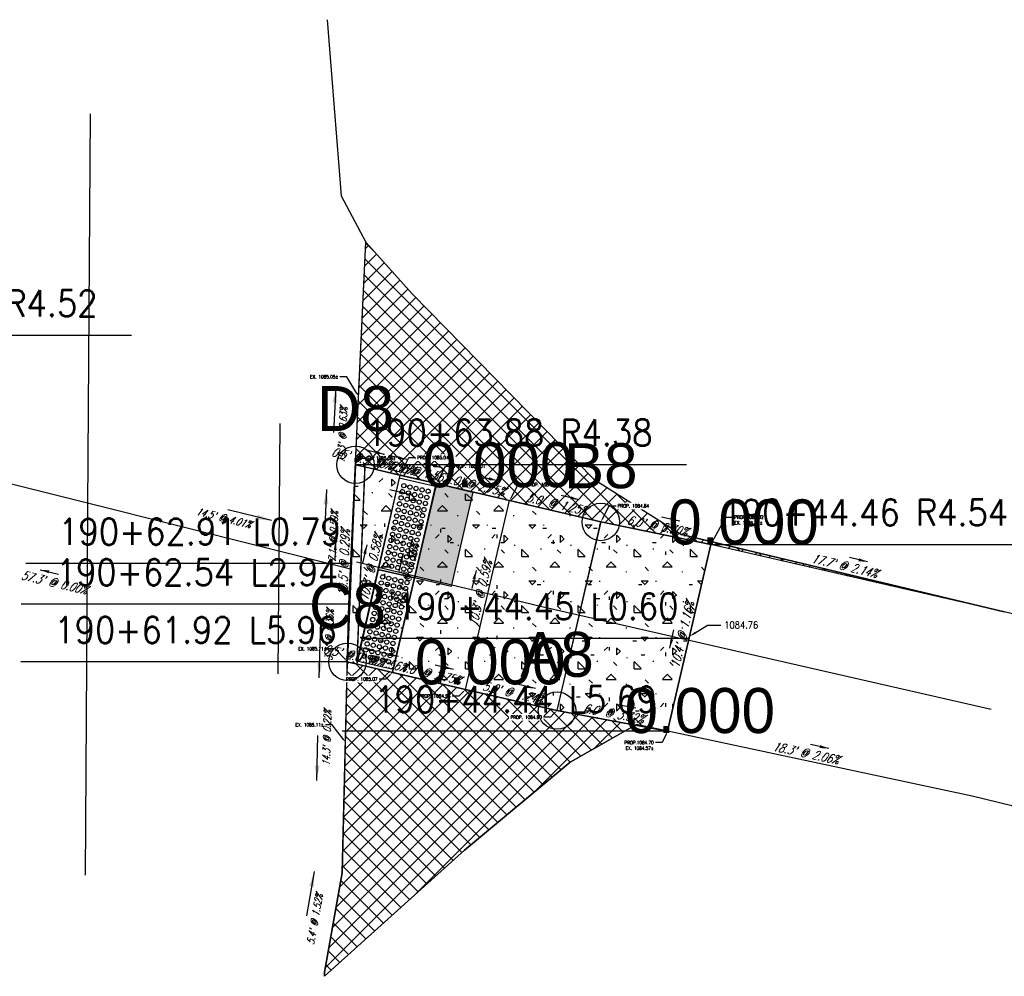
# Model space of a CAD drawing. Extents: x 167754 to 212748, y 396132 to 454338.
# Tile 78 of 150: x 206874 to 206927, y 401237 to 401288. Entities that reach past the tile are written whole.
import ezdxf
from ezdxf import colors
from ezdxf.entities.mleader import LeaderData, LeaderLine
from ezdxf.enums import TextEntityAlignment as Align
from ezdxf.math import Vec2, Vec3

# ---------------------------------------------------------------- set-up
doc = ezdxf.new("R2010")
doc.units = 0
doc.header["$MEASUREMENT"] = 0
doc.layers.get('0').update_dxf_attribs({"linetype": 'CONTINUOUS'})
for name, color, linetype, plot in [('0_3DP_MAT', 181, 'CONTINUOUS', False), ('0_EX. 3DP', 31, 'CONTINUOUS', False), ('0_QUANTITIES_PAVEMENT REMOVED', 130, 'CONTINUOUS', False), ('QUANTITIES_EDGE LINE REMOVVED', 5, 'CONTINUOUS', False), ('SC_SCRATCH-5', 5, 'CONTINUOUS', False)]:
    doc.layers.add(name, color=color, linetype=linetype, plot=plot)
for name, color, linetype in [('0_JLD_PR_3DP', 40, 'CONTINUOUS'), ('PM_P_STOP_LINE', 7, 'CONTINUOUS'), ('PNTDESC', 3, 'CONTINUOUS'), ('PNTELEV', 5, 'CONTINUOUS'), ('PNTNO', 7, 'CONTINUOUS'), ('PNTS', 1, 'CONTINUOUS'), ('PV_P_CURB', 3, 'CONTINUOUS'), ('PV_P_CURB_RAMP', 3, 'CONTINUOUS'), ('PV_P_CURB_RAMP_DOMES', 7, 'CONTINUOUS'), ('PV_P_CURB_RAMP_HATCH', 3, 'CONTINUOUS'), ('PV_P_GRADE_BREAKS', 3, 'CONTINUOUS'), ('PV_P_SAW_CUT_LINE', 110, 'CONTINUOUS'), ('SC_SCRATCH-6', 6, 'CONTINUOUS')]:
    doc.layers.add(name, color=color, linetype=linetype)
doc.styles.add('PTXT', font='TXT')
doc.styles.add('romans', font='romans.shx', dxfattribs={"width": 0.75, "oblique": 22.5})
doc.styles.get("Standard").update_dxf_attribs({"font": 'romans.shx', "width": 0.9})
doc.dimstyles.new('4P', dxfattribs={"dimscale": 4, "dimtxt": 0.14, "dimasz": 0.14, "dimexe": 0.05, "dimexo": 0.05, "dimgap": 0.05, "dimtad": 1, "dimzin": 0, "dimdsep": 46, "dimtxsty": 'romans', "dimcen": 0, "dimdle": 0.1, "dimclrd": 1, "dimclre": 1, "dimclrt": 7, "dimaunit": 1, "dimadec": 4, "dimazin": 0, "dimtfac": 1, "dimtmove": 0, "dimatfit": 2, "dimfxl": 1, "dimtvp": 1, "dimtolj": 1, "dimtzin": 0, "dimarcsym": 0})

# ---------------------------------------------------------------- blocks, each defined once
blk = doc.blocks.new('DOMES_5FT')
for p, q in [((-0.07, 2.499), (-2.069, 2.443)), ((-2.069, 2.443), (-1.929, -2.555)), ((0.07, -2.499), (-0.07, 2.499)), ((-1.929, -2.555), (0.07, -2.499))]:
    blk.add_line(p, q)
for centre in [(-1.725, 2.12), (-1.392, 2.13), (-1.059, 2.139), (-0.727, 2.148), (-0.394, 2.158), (-1.716, 1.788), (-1.383, 1.797), (-1.374, 1.462), (-1.05, 1.806), (-1.041, 1.471), (-0.717, 1.816), (-0.708, 1.481), (-0.384, 1.825), (-0.375, 1.49), (-1.706, 1.453), (-1.697, 1.12), (-1.364, 1.129), (-1.031, 1.138), (-0.698, 1.148), (-0.366, 1.157), (-1.688, 0.787), (-1.678, 0.454), (-1.355, 0.796), (-1.346, 0.463), (-1.022, 0.806), (-1.013, 0.473), (-0.689, 0.815), (-0.68, 0.482), (-0.356, 0.824), (-0.347, 0.491), (-1.669, 0.121), (-1.336, 0.131), (-1.003, 0.14), (-0.67, 0.149), (-0.338, 0.159), (-1.66, -0.212), (-1.65, -0.547), (-1.327, -0.202), (-1.317, -0.537), (-0.994, -0.193), (-0.985, -0.528), (-0.661, -0.184), (-0.652, -0.518), (-0.328, -0.174), (-0.319, -0.509), (-1.641, -0.881), (-1.308, -0.872), (-0.975, -0.863), (-0.642, -0.853), (-0.309, -0.844), (-1.632, -1.214), (-1.622, -1.547), (-1.299, -1.205), (-1.289, -1.538), (-0.966, -1.196), (-0.956, -1.528), (-0.633, -1.186), (-0.624, -1.519), (-0.3, -1.177), (-0.291, -1.51), (-1.613, -1.88), (-1.604, -2.213), (-1.28, -1.871), (-1.271, -2.204), (-0.947, -1.861), (-0.938, -2.194), (-0.614, -1.852), (-0.605, -2.185), (-0.281, -1.843), (-0.272, -2.175)]:
    blk.add_circle(centre, 0.115)
blk = doc.blocks.new('SPT4')
at = {"color": 0, "linetype": 'Continuous'}
blk.add_circle((0, 0), 0.5, dxfattribs=at)
blk = doc.blocks.new('SRVPNO1')
at = {"layer": 'PNTDESC', "style": 'PTXT'}
blk.add_attdef('DESC2', text='', height=1, dxfattribs=at).set_placement((0, -1.75), align=Align.CENTER)
at = {"layer": 'PNTELEV', "style": 'PTXT'}
blk.add_attdef('ELEV2', (1.5, -0.5), '', height=1, dxfattribs=at)
at = {"layer": 'PNTNO', "style": 'PTXT'}
blk.add_attdef('PT#', text='', height=1, dxfattribs=at).set_placement((0, 0.75), align=Align.CENTER)

msp = doc.modelspace()

# ---------------------------------------------------------------- linework, layer by layer
at = {"layer": '0_3DP_MAT'}
for points in [[(206890.612, 401287.647, 1084.946), (206891.366, 401278.254, 1085.06), (206892.677, 401275.767, 1085.001)], [(206877.972, 401282.624, 1085.577), (206877.826, 401261.63, 1085.692), (206877.699, 401241.993, 1085.61)], [(206862.528, 401265.689, 1085.186), (206877.828, 401261.853, 1085.691), (206891.869, 401258.332, 1085.11)]]:
    msp.add_polyline3d(points, dxfattribs=at)
at = {"layer": '0_3DP_MAT', "color": 211}
msp.add_polyline3d([(206894.495, 401263.342, 1085.042), (206892.192, 401253.262, 1085.102)], dxfattribs=at)
at = {"layer": '0_EX. 3DP'}
for points in [[(206953.037, 401249.756, 1083.91), (206926.731, 401256.041, 1084.348), (206909.531, 401260.18, 1084.727)], [(206892.174, 401258.717, 1085.085), (206902.074, 401256.32, 1084.809), (206926.044, 401250.842, 1084.326)], [(206949.68, 401240.188, 1083.792), (206925.034, 401246.205, 1084.225), (206907.116, 401250.032, 1084.603)]]:
    msp.add_polyline3d(points, dxfattribs=at)
at = {"layer": 'QUANTITIES_EDGE LINE REMOVVED', "elevation": 1084.287}
msp.add_lwpolyline([(206888.093, 401266.091), (206887.977, 401252.743)], dxfattribs=at)

# ---------------------------------------------------------------- block references
at = {"layer": 'PV_P_CURB_RAMP_DOMES', "rotation": 345.34667215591}
msp.add_blockref('DOMES_5FT', (206894.712, 401255.419), dxfattribs=at)

# ---------------------------------------------------------------- texts
at = {"layer": '0_3DP_MAT', "style": 'romans', "oblique": 22.5, "width": 0.75}
for s, height, rotation, p in [("19.3' @ 0.63%", 0.4, 87.3467, (206891.631, 401265.462)), ("14.5' @ 4.01%", 0.4, 345.9228, (206885.043, 401260.868)), ("7.1' @ 0.59%", 0.4, 87.3467, (206891.147, 401260.04)), ("17.7' @ 2.14%", 0.48, 346.4696, (206918.168, 401258.266)), ("57.3' @ 0.00%", 0.48, 346.8717, (206876.003, 401257.376)), ("10.4' @ 1.16%", 0.48, 76.8933, (206909.801, 401254.772)), ("18.3' @ 2.06%", 0.48, 347.9437, (206916.108, 401248.275)), ("5.4' @ 1.52%", 0.4, 79.8787, (206890.155, 401239.599)), ("5.4' @ 1.52%", 0.4, 79.8787, (206890.155, 401239.599))]:
    msp.add_text(s, height=height, rotation=rotation, dxfattribs=at).set_placement(p, align=Align.CENTER)
at = {"layer": '0_3DP_MAT', "color": 211, "style": 'romans', "oblique": 22.5, "width": 0.75}
for s, rotation, p in [("6.0' @ 0.30%", 348.4453, (206908.187, 401260.398)), ("10.5' @ 0.29%", 87.6395, (206891.75, 401258.643)), ("10.3' @ 0.58%", 77.1331, (206893.188, 401258.338)), ("10.3' @ 0.59%", 76.9128, (206895.124, 401257.888)), ("10.3' @ 0.59%", 76.9128, (206899.019, 401256.978)), ("4.0' @ 2.75%", 346.8717, (206896.093, 401252.516)), ("5.0' @ 1.24%", 346.8717, (206900.475, 401251.494)), ("6.0' @ 3.32%", 349.5079, (206905.855, 401250.381))]:
    msp.add_text(s, height=0.48, rotation=rotation, dxfattribs=at).set_placement(p, align=Align.CENTER)
at = {"layer": 'SC_SCRATCH-6', "width": 0.9}
for s, p in [('190+94.27 R4.52', (206863.08, 401272.507)), ('190+63.88 R4.38', (206892.695, 401265.6))]:
    msp.add_text(s, height=1.4, dxfattribs=at).set_placement(p, align=Align.MIDDLE_LEFT)
for s, p in [('190+62.91 L0.79', (206891.342, 401260.327)), ('190+62.54 L2.94', (206891.214, 401258.149)), ('190+44.45 L0.60', (206909.363, 401256.328))]:
    msp.add_text(s, height=1.4, dxfattribs=at).set_placement(p, align=Align.MIDDLE_RIGHT)

# ---------------------------------------------------------------- leaders
at = {"layer": '0_3DP_MAT'}
for points, override in [([(206890.588, 401262.58), (206890.477, 401260.183)], {"dimscale": 20, "dimtxt": 0.12, "dimasz": 0.04, "dimdec": 2}), ([(206887.65, 401260.912), (206885.322, 401261.496)], {"dimscale": 20, "dimtxt": 0.12, "dimasz": 0.04, "dimdec": 2}), ([(206919.45, 401258.71), (206918.478, 401258.944)], {"dimscale": 20, "dimtxt": 0.12, "dimasz": 0.024, "dimdec": 2}), ([(206875.309, 401258.289), (206876.283, 401258.062)], {"dimscale": 20, "dimtxt": 0.12, "dimasz": 0.024, "dimdec": 2}), ([(206908.894, 401254.102), (206909.121, 401255.076)], {"dimscale": 20, "dimtxt": 0.12, "dimasz": 0.024, "dimdec": 2}), ([(206917.378, 401248.752), (206916.4, 401248.961)], {"dimscale": 20, "dimtxt": 0.12, "dimasz": 0.024, "dimdec": 2}), ([(206889.928, 401242.177), (206889.506, 401239.814)], {"dimscale": 1, "dimtxt": 0.12, "dimasz": 0.8, "dimdec": 2})]:
    msp.add_leader(points, dimstyle='4P', override=override, dxfattribs=at)
at = {"layer": '0_3DP_MAT', "color": 211}
for points in [[(206894.932, 401262.327), (206893.958, 401262.553)], [(206909.433, 401260.889), (206908.453, 401261.09)], [(206891.066, 401259.814), (206891.025, 401258.815)], [(206892.729, 401259.614), (206892.506, 401258.639)], [(206894.67, 401259.166), (206894.444, 401258.192)], [(206898.565, 401258.256), (206898.339, 401257.282)], [(206893.242, 401253.933), (206892.269, 401254.159)], [(206894.424, 401253.657), (206893.45, 401253.884)], [(206897.362, 401252.971), (206896.388, 401253.198)], [(206901.73, 401251.953), (206900.756, 401252.18)], [(206907.092, 401250.896), (206906.109, 401251.078)]]:
    msp.add_leader(points, dimstyle='4P', override={"dimscale": 20, "dimtxt": 0.12, "dimasz": 0.024, "dimdec": 2}, dxfattribs=at)
at = {"layer": '0_3DP_MAT'}
ml = msp.add_multileader_mtext('Standard', dxfattribs=at)
ml.set_content('EX. 1085.05±', color=256)
ml.set_leader_properties()
ml.build(insert=Vec2(0, 0))
ml.multileader.update_dxf_attribs({"dogleg_length": 0.36, "arrow_head_size": 0.18})
ctx = ml.context
ctx.base_point, ctx.char_height, ctx.arrow_head_size, ctx.landing_gap_size, ctx.plane_origin = Vec3(206889.438, 401268.591, 1084.603), 0.18, 0.18, 0.09, Vec3(206892.738, 401263.922, 1084.603)
ctx.text_align_type = 2
notes = []
notes.append((ctx, [(1, (1, 1, 0), (206891.66, 401268.591, 1084.603), (-1, 0), 0.36, [(0, [(206892.296, 401267.548, 1084.603)], 0, [])])]))
ctx.mtext.insert, ctx.mtext.alignment, ctx.mtext.flow_direction = Vec3(206891.21, 401268.681, 1084.603), 3, 5
ctx.mtext.has_bg_fill, ctx.mtext.bg_color, ctx.mtext.bg_scale_factor, ctx.mtext.bg_transparency, ctx.mtext.use_window_bg_color = 1, -1027028792, 1.5, 0, 1
ml = msp.add_multileader_mtext('Standard', dxfattribs=at)
ml.set_content('EX. 1085.11±', color=256)
ml.set_leader_properties()
ml.build(insert=Vec2(0, 0))
ml.multileader.update_dxf_attribs({"dogleg_length": 0.36, "arrow_head_size": 0.18})
ctx = ml.context
ctx.base_point, ctx.char_height, ctx.arrow_head_size, ctx.landing_gap_size, ctx.plane_origin = Vec3(206888.816, 401254.073, 1084.603), 0.18, 0.18, 0.09, Vec3(206875.394, 401262.653, 1084.603)
ctx.text_align_type = 2
notes.append((ctx, [(1, (1, 1, 0), (206891.038, 401254.073, 1084.603), (-1, 0), 0.36, [(0, [(206891.693, 401253.378, 1084.603)], 0, [])])]))
ctx.mtext.insert, ctx.mtext.alignment, ctx.mtext.flow_direction = Vec3(206890.588, 401254.163, 1084.603), 3, 5
ctx.mtext.has_bg_fill, ctx.mtext.bg_color, ctx.mtext.bg_scale_factor, ctx.mtext.bg_transparency, ctx.mtext.use_window_bg_color = 1, -1027028792, 1.5, 0, 1
ml = msp.add_multileader_mtext('Standard', dxfattribs=at)
ml.set_content('EX. 1085.11±', color=256)
ml.set_leader_properties()
ml.build(insert=Vec2(0, 0))
ml.multileader.update_dxf_attribs({"dogleg_length": 0.36, "arrow_head_size": 0.18})
ctx = ml.context
ctx.base_point, ctx.char_height, ctx.arrow_head_size, ctx.landing_gap_size, ctx.plane_origin = Vec3(206888.661, 401250.016, 1084.603), 0.18, 0.18, 0.09, Vec3(206875.24, 401258.596, 1084.603)
ctx.text_align_type = 2
notes.append((ctx, [(1, (1, 1, 0), (206890.883, 401250.016, 1084.603), (-1, 0), 0.36, [(0, [(206891.594, 401249.087, 1084.603)], 0, [])])]))
ctx.mtext.insert, ctx.mtext.alignment, ctx.mtext.flow_direction = Vec3(206890.433, 401250.106, 1084.603), 3, 5
ctx.mtext.has_bg_fill, ctx.mtext.bg_color, ctx.mtext.bg_scale_factor, ctx.mtext.bg_transparency, ctx.mtext.use_window_bg_color = 1, -1027028792, 1.5, 0, 1
at = {"layer": 'SC_SCRATCH-5'}
ml = msp.add_multileader_mtext('Standard', dxfattribs=at)
ml.set_content('1084.76', color=256)
ml.set_leader_properties()
ml.build(insert=Vec2(0, 0))
ml.multileader.update_dxf_attribs({"dogleg_length": 0.36, "arrow_head_size": 0.36, "scale": 2})
ctx = ml.context
ctx.base_point, ctx.scale, ctx.char_height, ctx.arrow_head_size, ctx.landing_gap_size, ctx.plane_origin = Vec3(206911.629, 401255.34, -1084.704), 2, 0.36, 0.36, 0.18, Vec3(206912.723, 401259.133, -1084.704)
notes.append((ctx, [(0, (1, 1, 0), (206910.909, 401255.34, -1084.704), (1, 0), 0.72, [(0, [(206909.957, 401254.735, -1084.704)], 0, [])])]))
ctx.mtext.insert, ctx.mtext.flow_direction = Vec3(206911.809, 401255.52, -1084.704), 5
at = {"layer": 'SC_SCRATCH-6', "has_arrowhead": 0}
for points in [[(206862.512, 401270.801), (206862.52, 401270.807), (206880.18, 401270.807)], [(206891.911, 401258.632), (206891.902, 401258.627), (206874.542, 401258.627)], [(206891.782, 401256.454), (206891.774, 401256.449), (206874.294, 401256.449)], [(206909.931, 401254.633), (206909.923, 401254.628), (206892.503, 401254.628)]]:
    msp.add_leader(points, dimstyle='4P', override={"dimscale": 20, "dimasz": 0.1}, dxfattribs=at)
for ctx, leaders in notes:
    for number, flags, end, landing, length, lines in leaders:
        leader = LeaderData()
        leader.index, (leader.has_last_leader_line, leader.has_dogleg_vector, leader.attachment_direction) = number, flags
        leader.last_leader_point, leader.dogleg_vector, leader.dogleg_length = Vec3(end), Vec3(landing), length
        for number, points, colour, breaks in lines:
            line = LeaderLine()
            line.index, line.vertices, line.color, line.breaks = number, Vec3.list(points), colors.encode_raw_color(colour), breaks
            leader.lines.append(line)
        ctx.leaders.append(leader)

# ---------------------------------------------------------------- next in the draw order: linework, layer by layer
at = {"layer": 'PNTS'}
msp.add_point((206891.703, 401253.376), dxfattribs=at)

# ---------------------------------------------------------------- next in the draw order: texts
at = {"layer": '0_3DP_MAT', "style": 'romans', "oblique": 22.5, "width": 0.75}
for s, rotation, p in [("3.4' @ 0.36%", 88.3482, (206890.934, 401254.795)), ("14.3' @ 0.22%", 88.5383, (206890.799, 401249.303))]:
    msp.add_text(s, height=0.4, rotation=rotation, dxfattribs=at).set_placement(p, align=Align.CENTER)
at = {"layer": '0_3DP_MAT', "color": 211, "style": 'romans', "oblique": 22.5, "width": 0.75}
msp.add_text("0.5' @ 1.56%", height=0.48, rotation=346.8992, dxfattribs=at).set_placement((206891.979, 401253.476), align=Align.CENTER)
at = {"layer": 'SC_SCRATCH-6', "width": 0.9}
msp.add_text('190+61.92 L5.96', height=1.4, dxfattribs=at).set_placement((206891.135, 401255.07), align=Align.MIDDLE_RIGHT)

# ---------------------------------------------------------------- next in the draw order: leaders
at = {"layer": '0_3DP_MAT'}
for points, override in [([(206891.072, 401268.009), (206890.961, 401265.612)], {"dimscale": 1, "dimtxt": 0.12, "dimasz": 0.8, "dimdec": 2}), ([(206890.192, 401252.513), (206890.261, 401254.912)], {"dimscale": 20, "dimtxt": 0.12, "dimasz": 0.04, "dimdec": 2}), ([(206890.065, 401247.039), (206890.126, 401249.439)], {"dimscale": 1, "dimtxt": 0.12, "dimasz": 0.8, "dimdec": 2})]:
    msp.add_leader(points, dimstyle='4P', override=override, dxfattribs=at)
ml = msp.add_multileader_mtext('Standard', dxfattribs=at)
ml.set_content('EX. 1085.08±', color=256)
ml.set_leader_properties()
ml.build(insert=Vec2(0, 0))
ml.multileader.update_dxf_attribs({"dogleg_length": 0.36, "arrow_head_size": 0.18})
ctx = ml.context
ctx.base_point, ctx.char_height, ctx.arrow_head_size, ctx.landing_gap_size, ctx.plane_origin = Vec3(206892.677, 401264.245, 1084.288), 0.18, 0.18, 0.09, Vec3(206875.801, 401273.337, 1084.288)
notes = []
notes.append((ctx, [(0, (1, 1, 0), (206892.317, 401264.245, 1084.288), (1, 0), 0.36, [(0, [(206892.127, 401263.894, 1084.288)], 0, [])])]))
ctx.mtext.insert, ctx.mtext.flow_direction = Vec3(206892.767, 401264.335, 1084.288), 5
ctx.mtext.has_bg_fill, ctx.mtext.bg_color, ctx.mtext.bg_scale_factor, ctx.mtext.bg_transparency, ctx.mtext.use_window_bg_color = 1, -1027028792, 1.5, 0, 1
ml = msp.add_multileader_mtext('Standard', dxfattribs=at)
ml.set_content('PROP.1084.82\\PEX. 1084.69±', color=256)
ml.set_leader_properties()
ml.build(insert=Vec2(0, 0))
ml.multileader.update_dxf_attribs({"dogleg_length": 0.36, "arrow_head_size": 0.18})
ctx = ml.context
ctx.base_point, ctx.char_height, ctx.arrow_head_size, ctx.landing_gap_size, ctx.plane_origin = Vec3(206912.251, 401261.098, 1084.708), 0.18, 0.18, 0.09, Vec3(206908.674, 401257.04, 1084.708)
notes.append((ctx, [(0, (1, 1, 0), (206911.891, 401261.098, 1084.708), (1, 0), 0.36, [(0, [(206911.095, 401259.64, 1084.708)], 0, [])])]))
ctx.mtext.insert, ctx.mtext.flow_direction = Vec3(206912.341, 401261.188, 1084.708), 5
ctx.mtext.has_bg_fill, ctx.mtext.bg_color, ctx.mtext.bg_scale_factor, ctx.mtext.bg_transparency, ctx.mtext.use_window_bg_color = 1, -1027028792, 1.5, 0, 1
at = {"layer": 'SC_SCRATCH-6', "has_arrowhead": 0}
msp.add_leader([(206891.703, 401253.376), (206891.695, 401253.37), (206874.275, 401253.37)], dimstyle='4P', override={"dimscale": 20, "dimasz": 0.1}, dxfattribs=at)
for ctx, leaders in notes:
    for number, flags, end, landing, length, lines in leaders:
        leader = LeaderData()
        leader.index, (leader.has_last_leader_line, leader.has_dogleg_vector, leader.attachment_direction) = number, flags
        leader.last_leader_point, leader.dogleg_vector, leader.dogleg_length = Vec3(end), Vec3(landing), length
        for number, points, colour, breaks in lines:
            line = LeaderLine()
            line.index, line.vertices, line.color, line.breaks = number, Vec3.list(points), colors.encode_raw_color(colour), breaks
            leader.lines.append(line)
        ctx.leaders.append(leader)

# ---------------------------------------------------------------- next in the draw order: hatches: boundary and pattern name
at = {"layer": 'PV_P_CURB_RAMP_HATCH', "transparency": 33554495}
h = msp.add_hatch(dxfattribs=at)
h.set_pattern_fill('CONCRE', color=256, scale=3, pattern_type=2)
h.set_pattern_definition([(0, (0, 0), (3, 3), [0.375, -2.625]), (90, (0, 0), (-3, 3), [0.375, -2.625]), (135, (0.375, 0), (-2.999999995, 2e-16), [0.5303301, -3.7123107]), (0, (0.375, 1.6875), (3, 3), [0.375, -2.625]), (45, (0.5625, 1.5), (0, 2.999999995), [0.2651649, -3.9774756]), (135, (0.5625, 1.5), (-2.999999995, 2e-16), [0.2651649, -3.9774756]), (0, (1.5, 2.4375), (3, 3), [0.5303301, -2.4696699]), (45, (1.5, 2.4375), (0, 2.999999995), [0.375, -3.8676408]), (135, (2.0303, 2.4375), (-2.999999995, 2e-16), [0.375, -3.8676408]), (90, (2.0625, 0.75), (-3, 3), [0.375, -2.625]), (45, (2.0625, 0.75), (0, 2.999999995), [0.2651649, -3.9774756]), (135, (2.25, 0.9375), (-2.999999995, 2e-16), [0.2651649, -3.9774756]), (0, (0.375, 0.75), (3, 3), [0.1875, -2.5125]), (0, (2.625, 1.5), (3, 3), [0.1875, -2.5125]), (90, (1.6875, 1.875), (-3, 3), [0.1875, -2.5125]), (135, (2.0625, 0.1875), (-2.999999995, 2e-16), [0.2651649, -3.9774756]), (135, (0.75, 2.25), (-2.999999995, 2e-16), [0.2651649, -3.9774756]), (45, (1.4062, 0.9844), (0, 2.999999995), [0.2651649, -3.9774756]), (90, (1.0312, 0.375), (-3, 3), [0.046875, -2.953125]), (90, (1.172, 1.6406), (-3, 3), [0.046875, -2.953125]), (90, (2.578, 2.1562), (-3, 3), [0.046875, -2.953125]), (90, (2.625, 0.5625), (-3, 3), [0.046875, -2.953125])])
h.paths.add_polyline_path([(206892.111, 401263.552), (206891.703, 401253.376), (206902.873, 401250.77), (206908.779, 401249.677), (206911.095, 401259.64), (206905.215, 401260.842)])

# ---------------------------------------------------------------- next in the draw order: linework, layer by layer
at = {"layer": '0_3DP_MAT', "color": 211, "elevation": 1084.603}
msp.add_lwpolyline([(206891.693, 401253.378), (206892.127, 401263.894)], dxfattribs=at)
at = {"layer": '0_3DP_MAT'}
for points in [[(206891.782, 401256.454, 1085.122), (206892.677, 401275.767, 1085.001)], [(206891.685, 401253.089, 1085.11), (206891.782, 401256.454, 1085.122), (206892.111, 401263.552, 1085.08)]]:
    msp.add_polyline3d(points, dxfattribs=at)
at = {"layer": '0_3DP_MAT', "color": 211}
for points in [[(206891.693, 401253.378, 1085.11), (206892.127, 401263.894, 1085.08)], [(206905.215, 401260.842, 1084.838), (206911.095, 401259.64, 1084.82)]]:
    msp.add_polyline3d(points, dxfattribs=at)
at = {"layer": '0_EX. 3DP'}
msp.add_polyline3d([(206891.416, 401242.111, 1085.09), (206891.782, 401256.454, 1085.122), (206892.677, 401275.767, 1085.001)], dxfattribs=at)
at = {"layer": 'PNTS'}
msp.add_point((206892.127, 401263.894), dxfattribs=at)
at = {"layer": 'PV_P_CURB'}
msp.add_lwpolyline([(206892.623, 401263.779), (206892.192, 401253.262)], dxfattribs=at)
at = {"layer": 'SC_SCRATCH-6'}
for points in [[(206892.131, 401263.994), (206891.701, 401253.481)], [(206892.131, 401263.994), (206891.701, 401253.481)], [(206892.631, 401263.974), (206892.201, 401253.461)]]:
    msp.add_lwpolyline(points, dxfattribs=at)

# ---------------------------------------------------------------- next in the draw order: block references
at = {"layer": 'PNTS', "xscale": 2, "yscale": 2, "zscale": 2}
msp.add_blockref('SPT4', (206892.127, 401263.894), dxfattribs=at)

# ---------------------------------------------------------------- next in the draw order: texts
at = {"layer": '0_3DP_MAT', "color": 211, "style": 'romans', "oblique": 22.5, "width": 0.75}
for s, p in [("0.5' @ 1.56%", (206892.411, 401263.992)), ("1.9' @ 1.56%", (206893.595, 401263.716))]:
    msp.add_text(s, height=0.48, rotation=346.8717, dxfattribs=at).set_placement(p, align=Align.CENTER)
at = {"layer": 'SC_SCRATCH-6', "width": 0.9}
msp.add_text('190+44.46 R4.54', height=1.4, dxfattribs=at).set_placement((206911.664, 401261.345), align=Align.MIDDLE_LEFT)

# ---------------------------------------------------------------- next in the draw order: leaders
at = {"layer": '0_3DP_MAT', "color": 211}
for points in [[(206893.675, 401264.449), (206892.701, 401264.676)], [(206894.874, 401264.169), (206893.9, 401264.396)]]:
    msp.add_leader(points, dimstyle='4P', override={"dimscale": 20, "dimtxt": 0.12, "dimasz": 0.024, "dimdec": 2}, dxfattribs=at)
at = {"layer": 'SC_SCRATCH-6', "has_arrowhead": 0}
msp.add_leader([(206911.095, 401259.64), (206911.104, 401259.645), (206928.824, 401259.645)], dimstyle='4P', override={"dimscale": 20, "dimasz": 0.1}, dxfattribs=at)

# ---------------------------------------------------------------- next in the draw order: leaders
at = {"layer": '0_3DP_MAT'}
ml = msp.add_multileader_mtext('Standard', dxfattribs=at)
ml.set_content('PROP. 1085.01', color=256)
ml.set_leader_properties()
ml.build(insert=Vec2(0, 0))
ml.multileader.update_dxf_attribs({"dogleg_length": 0.36, "arrow_head_size": 0.18})
ctx = ml.context
ctx.base_point, ctx.char_height, ctx.arrow_head_size, ctx.landing_gap_size, ctx.plane_origin = Vec3(206897.29, 401263.823, 1084.191), 0.18, 0.18, 0.09, Vec3(206879.732, 401272.498, 1084.191)
notes = []
notes.append((ctx, [(0, (1, 1, 0), (206896.93, 401263.823, 1084.191), (1, 0), 0.36, [(0, [(206896.451, 401262.889, 1084.191)], 0, [])])]))
ctx.mtext.insert, ctx.mtext.flow_direction = Vec3(206897.38, 401263.913, 1084.191), 5
ctx.mtext.has_bg_fill, ctx.mtext.bg_color, ctx.mtext.bg_scale_factor, ctx.mtext.bg_transparency, ctx.mtext.use_window_bg_color = 1, -1027028792, 1.5, 0, 1
ml = msp.add_multileader_mtext('Standard', dxfattribs=at)
ml.set_content('PROP. 1084.90', color=256)
ml.set_leader_properties()
ml.build(insert=Vec2(0, 0))
ml.multileader.update_dxf_attribs({"dogleg_length": 0.36, "arrow_head_size": 0.18})
ctx = ml.context
ctx.base_point, ctx.char_height, ctx.arrow_head_size, ctx.landing_gap_size, ctx.plane_origin = Vec3(206901.162, 401262.833, 1084.901), 0.18, 0.18, 0.09, Vec3(206882.912, 401271.86, 1084.901)
notes.append((ctx, [(0, (1, 1, 0), (206900.802, 401262.833, 1084.901), (1, 0), 0.36, [(0, [(206900.345, 401261.978, 1084.901)], 0, [])])]))
ctx.mtext.insert, ctx.mtext.flow_direction = Vec3(206901.252, 401262.923, 1084.901), 5
ctx.mtext.has_bg_fill, ctx.mtext.bg_color, ctx.mtext.bg_scale_factor, ctx.mtext.bg_transparency, ctx.mtext.use_window_bg_color = 1, -1027028792, 1.5, 0, 1
ml = msp.add_multileader_mtext('Standard', dxfattribs=at)
ml.set_content('PROP. 1084.96', color=256)
ml.set_leader_properties()
ml.build(insert=Vec2(0, 0))
ml.multileader.update_dxf_attribs({"dogleg_length": 0.36, "arrow_head_size": 0.18})
ctx = ml.context
ctx.base_point, ctx.char_height, ctx.arrow_head_size, ctx.landing_gap_size, ctx.plane_origin = Vec3(206895.263, 401251.548), 0.18, 0.18, 0.09, Vec3(206880.751, 401261.542)
ctx.text_align_type = 2
notes.append((ctx, [(1, (1, 1, 0), (206897.647, 401251.548), (-1, 0), 0.36, [(0, [(206898.004, 401251.906)], 0, [])])]))
ctx.mtext.insert, ctx.mtext.alignment, ctx.mtext.flow_direction = Vec3(206897.197, 401251.638), 3, 5
ctx.mtext.has_bg_fill, ctx.mtext.bg_color, ctx.mtext.bg_scale_factor, ctx.mtext.bg_transparency, ctx.mtext.use_window_bg_color = 1, -1027028792, 1.5, 0, 1
for ctx, leaders in notes:
    for number, flags, end, landing, length, lines in leaders:
        leader = LeaderData()
        leader.index, (leader.has_last_leader_line, leader.has_dogleg_vector, leader.attachment_direction) = number, flags
        leader.last_leader_point, leader.dogleg_vector, leader.dogleg_length = Vec3(end), Vec3(landing), length
        for number, points, colour, breaks in lines:
            line = LeaderLine()
            line.index, line.vertices, line.color, line.breaks = number, Vec3.list(points), colors.encode_raw_color(colour), breaks
            leader.lines.append(line)
        ctx.leaders.append(leader)

# ---------------------------------------------------------------- next in the draw order: hatches: boundary and pattern name
at = {"layer": 'PM_P_STOP_LINE', "transparency": 33554495}
h = msp.add_hatch(color=256, dxfattribs=at)
h.dxf.hatch_style = 1
h.paths.add_polyline_path([(206896.451, 401262.889), (206898.398, 401262.435), (206897.225, 401257.403), (206895.276, 401257.854)])
at = {"layer": 'PV_P_SAW_CUT_LINE', "transparency": 33554495}
h = msp.add_hatch(dxfattribs=at)
h.set_pattern_fill('ANSI37', color=256, scale=5)
h.paths.add_polyline_path([(206892.677, 401275.767), (206895.159, 401273.009), (206904.849, 401263.131), (206909.531, 401260.18), (206926.731, 401256.041), (206911.095, 401259.64), (206905.215, 401260.842), (206896.451, 401262.889), (206892.127, 401263.894), (206892.296, 401267.548)])
h = msp.add_hatch(dxfattribs=at)
h.set_pattern_fill('ANSI37', color=256, scale=5)
h.paths.add_polyline_path([(206890.468, 401236.592), (206897.938, 401243.318), (206903.587, 401248.017), (206907.054, 401249.996), (206902.873, 401250.77), (206898.004, 401251.906), (206891.693, 401253.378), (206891.416, 401242.111), (206890.469, 401236.806)])

# ---------------------------------------------------------------- next in the draw order: linework, layer by layer
at = {"layer": '0_3DP_MAT', "color": 211}
for points in [[(206892.127, 401263.894, 1085.08), (206892.623, 401263.779, 1085.072), (206894.495, 401263.342, 1085.042), (206896.451, 401262.889, 1085.011)], [(206896.451, 401262.889, 1085.011), (206900.345, 401261.978, 1084.901)], [(206898.004, 401251.906, 1084.961), (206900.345, 401261.978, 1084.901)], [(206900.345, 401261.978, 1084.901), (206905.215, 401260.842, 1084.838)]]:
    msp.add_polyline3d(points, dxfattribs=at)
at = {"layer": 'PM_P_STOP_LINE'}
msp.add_lwpolyline([(206896.451, 401262.889), (206898.398, 401262.435), (206897.225, 401257.403), (206895.276, 401257.854)], close=True, dxfattribs=at)
at = {"layer": 'PV_P_GRADE_BREAKS'}
for points in [[(206894.109, 401252.815), (206896.451, 401262.889)], [(206898.004, 401251.906), (206900.345, 401261.978)]]:
    msp.add_lwpolyline(points, dxfattribs=at)
at = {"layer": 'PV_P_SAW_CUT_LINE'}
for points in [[(206892.677, 401275.767), (206895.159, 401273.009), (206904.849, 401263.131), (206909.531, 401260.18), (206926.731, 401256.041), (206911.095, 401259.64), (206905.215, 401260.842), (206896.451, 401262.889), (206892.127, 401263.894), (206892.296, 401267.548), (206892.677, 401275.767)], [(206890.468, 401236.592), (206897.938, 401243.318), (206903.587, 401248.017), (206907.054, 401249.996), (206902.873, 401250.77), (206898.004, 401251.906), (206891.693, 401253.378), (206891.416, 401242.111), (206890.469, 401236.806), (206890.468, 401236.592)]]:
    msp.add_lwpolyline(points, dxfattribs=at)

# ---------------------------------------------------------------- next in the draw order: block references
at = {"layer": 'PV_P_CURB_RAMP_DOMES', "rotation": 345.34667215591}
msp.add_blockref('DOMES_5FT', (206895.841, 401260.29), dxfattribs=at)

# ---------------------------------------------------------------- next in the draw order: texts
at = {"layer": '0_3DP_MAT', "color": 211, "style": 'romans', "oblique": 22.5, "width": 0.75}
for s, rotation, p in [("2.0' @ 1.56%", 346.955, (206895.509, 401263.271)), ("5.0' @ 1.25%", 346.8717, (206902.816, 401261.566))]:
    msp.add_text(s, height=0.48, rotation=rotation, dxfattribs=at).set_placement(p, align=Align.CENTER)

# ---------------------------------------------------------------- next in the draw order: leaders
at = {"layer": '0_3DP_MAT', "color": 211}
for points in [[(206896.745, 401263.736), (206895.771, 401263.962)], [(206899.704, 401263.043), (206898.73, 401263.271)], [(206904.071, 401262.024), (206903.097, 401262.251)]]:
    msp.add_leader(points, dimstyle='4P', override={"dimscale": 20, "dimtxt": 0.12, "dimasz": 0.024, "dimdec": 2}, dxfattribs=at)

# ---------------------------------------------------------------- next in the draw order: leaders
at = {"layer": '0_3DP_MAT'}
ml = msp.add_multileader_mtext('Standard', dxfattribs=at)
ml.set_content('PROP.1084.70\\PEX. 1084.57±', color=256)
ml.set_leader_properties()
ml.build(insert=Vec2(0, 0))
ml.multileader.update_dxf_attribs({"dogleg_length": 0.36, "arrow_head_size": 0.18})
ctx = ml.context
ctx.base_point, ctx.char_height, ctx.arrow_head_size, ctx.landing_gap_size, ctx.plane_origin = Vec3(206906.269, 401249.065, 1084.708), 0.18, 0.18, 0.09, Vec3(206906.577, 401246.856, 1084.708)
ctx.text_align_type = 2
notes = []
notes.append((ctx, [(1, (1, 1, 0), (206908.491, 401249.065, 1084.708), (-1, 0), 0.36, [(0, [(206908.779, 401249.677, 1084.708)], 0, [])])]))
ctx.mtext.insert, ctx.mtext.alignment, ctx.mtext.flow_direction = Vec3(206908.041, 401249.155, 1084.708), 3, 5
ctx.mtext.has_bg_fill, ctx.mtext.bg_color, ctx.mtext.bg_scale_factor, ctx.mtext.bg_transparency, ctx.mtext.use_window_bg_color = 1, -1027028792, 1.5, 0, 1
for ctx, leaders in notes:
    for number, flags, end, landing, length, lines in leaders:
        leader = LeaderData()
        leader.index, (leader.has_last_leader_line, leader.has_dogleg_vector, leader.attachment_direction) = number, flags
        leader.last_leader_point, leader.dogleg_vector, leader.dogleg_length = Vec3(end), Vec3(landing), length
        for number, points, colour, breaks in lines:
            line = LeaderLine()
            line.index, line.vertices, line.color, line.breaks = number, Vec3.list(points), colors.encode_raw_color(colour), breaks
            leader.lines.append(line)
        ctx.leaders.append(leader)

# ---------------------------------------------------------------- next in the draw order: linework, layer by layer
at = {"layer": '0_3DP_MAT', "color": 211}
msp.add_polyline3d([(206911.095, 401259.64, 1084.82), (206908.779, 401249.677, 1084.7)], dxfattribs=at)
at = {"layer": '0_JLD_PR_3DP'}
msp.add_polyline3d([(206908.779, 401249.677, 1084.7), (206909.931, 401254.633, 1084.76), (206911.095, 401259.64, 1084.82)], dxfattribs=at)
at = {"layer": '0_QUANTITIES_PAVEMENT REMOVED'}
msp.add_lwpolyline([(206908.779, 401249.677), (206907.116, 401250.032), (206903.587, 401248.017), (206897.938, 401243.318), (206890.468, 401236.592), (206890.469, 401236.806), (206891.416, 401242.111), (206891.594, 401249.087), (206891.685, 401253.089), (206892.111, 401263.552), (206892.296, 401267.548), (206892.677, 401275.767), (206895.159, 401273.009), (206904.849, 401263.131), (206909.531, 401260.18), (206914.943, 401258.878), (206926.731, 401256.041), (206911.095, 401259.64), (206908.779, 401249.677)], dxfattribs=at)
at = {"layer": 'PV_P_CURB_RAMP'}
msp.add_lwpolyline([(206911.095, 401259.64), (206905.215, 401260.842), (206892.127, 401263.894), (206891.693, 401253.378), (206898.979, 401251.683), (206902.873, 401250.77), (206908.779, 401249.677)], dxfattribs=at)
at = {"layer": 'PV_P_CURB_RAMP', "elevation": 1084.568}
msp.add_lwpolyline([(206908.779, 401249.677), (206911.095, 401259.64)], dxfattribs=at)

# ---------------------------------------------------------------- next in the draw order: leaders
at = {"layer": 'SC_SCRATCH-6', "has_arrowhead": 0}
msp.add_leader([(206908.779, 401249.677), (206908.771, 401249.671), (206891.411, 401249.671)], dimstyle='4P', override={"dimscale": 20, "dimasz": 0.1}, dxfattribs=at)

# ---------------------------------------------------------------- next in the draw order: leaders
at = {"layer": '0_3DP_MAT'}
ml = msp.add_multileader_mtext('Standard', dxfattribs=at)
ml.set_content('PROP. 1085.04', color=256)
ml.set_leader_properties()
ml.build(insert=Vec2(0, 0))
ml.multileader.update_dxf_attribs({"dogleg_length": 0.36, "arrow_head_size": 0.18})
ctx = ml.context
ctx.base_point, ctx.char_height, ctx.arrow_head_size, ctx.landing_gap_size, ctx.plane_origin = Vec3(206895.334, 401264.276, 2169.233), 0.18, 0.18, 0.09, Vec3(206877.777, 401272.951, 2169.233)
notes = []
notes.append((ctx, [(0, (1, 1, 0), (206894.974, 401264.276, 2169.233), (1, 0), 0.36, [(0, [(206894.495, 401263.342, 2169.233)], 0, [])])]))
ctx.mtext.insert, ctx.mtext.width, ctx.mtext.flow_direction = Vec3(206895.424, 401264.366, 2169.233), 1.96089, 5
ctx.mtext.has_bg_fill, ctx.mtext.bg_color, ctx.mtext.bg_scale_factor, ctx.mtext.bg_transparency, ctx.mtext.use_window_bg_color = 1, -1027028792, 1.5, 0, 1
ml = msp.add_multileader_mtext('Standard', dxfattribs=at)
ml.set_content('PROP. 1085.07', color=256)
ml.set_leader_properties()
ml.build(insert=Vec2(0, 0))
ml.multileader.update_dxf_attribs({"dogleg_length": 0.36, "arrow_head_size": 0.18})
ctx = ml.context
ctx.base_point, ctx.char_height, ctx.arrow_head_size, ctx.landing_gap_size, ctx.plane_origin = Vec3(206891.368, 401252.457, 1084.135), 0.18, 0.18, 0.09, Vec3(206876.856, 401262.45, 1084.135)
ctx.text_align_type = 2
notes.append((ctx, [(1, (1, 1, 0), (206893.751, 401252.457, 1084.135), (-1, 0), 0.36, [(0, [(206894.109, 401252.815, 1084.135)], 0, [])])]))
ctx.mtext.insert, ctx.mtext.alignment, ctx.mtext.flow_direction = Vec3(206893.301, 401252.547, 1084.135), 3, 5
ctx.mtext.has_bg_fill, ctx.mtext.bg_color, ctx.mtext.bg_scale_factor, ctx.mtext.bg_transparency, ctx.mtext.use_window_bg_color = 1, -1027028792, 1.5, 0, 1
ml = msp.add_multileader_mtext('Standard', dxfattribs=at)
ml.set_content('PROP. 1084.90', color=256)
ml.set_leader_properties()
ml.build(insert=Vec2(0, 0))
ml.multileader.update_dxf_attribs({"dogleg_length": 0.36, "arrow_head_size": 0.18})
ctx = ml.context
ctx.base_point, ctx.char_height, ctx.arrow_head_size, ctx.landing_gap_size, ctx.plane_origin = Vec3(206900.141, 401250.418, 1084.057), 0.18, 0.18, 0.09, Vec3(206885.629, 401260.411, 1084.057)
ctx.text_align_type = 2
notes.append((ctx, [(1, (1, 1, 0), (206902.525, 401250.418, 1084.057), (-1, 0), 0.36, [(0, [(206902.882, 401250.776, 1084.057)], 0, [])])]))
ctx.mtext.insert, ctx.mtext.alignment, ctx.mtext.flow_direction = Vec3(206902.075, 401250.508, 1084.057), 3, 5
ctx.mtext.has_bg_fill, ctx.mtext.bg_color, ctx.mtext.bg_scale_factor, ctx.mtext.bg_transparency, ctx.mtext.use_window_bg_color = 1, -1027028792, 1.5, 0, 1
for ctx, leaders in notes:
    for number, flags, end, landing, length, lines in leaders:
        leader = LeaderData()
        leader.index, (leader.has_last_leader_line, leader.has_dogleg_vector, leader.attachment_direction) = number, flags
        leader.last_leader_point, leader.dogleg_vector, leader.dogleg_length = Vec3(end), Vec3(landing), length
        for number, points, colour, breaks in lines:
            line = LeaderLine()
            line.index, line.vertices, line.color, line.breaks = number, Vec3.list(points), colors.encode_raw_color(colour), breaks
            leader.lines.append(line)
        ctx.leaders.append(leader)

# ---------------------------------------------------------------- next in the draw order: linework, layer by layer
at = {"layer": '0_3DP_MAT', "color": 211}
for points in [[(206896.451, 401262.889, 1085.011), (206894.109, 401252.815, 1085.071)], [(206905.215, 401260.842, 1084.838), (206902.873, 401250.77, 1084.899)], [(206891.693, 401253.378, 1085.11), (206892.192, 401253.262, 1085.102), (206894.109, 401252.815, 1085.071)], [(206894.109, 401252.815, 1085.071), (206898.004, 401251.906, 1084.961)], [(206898.004, 401251.906, 1084.961), (206902.873, 401250.77, 1084.899)], [(206902.873, 401250.77, 1084.899), (206908.779, 401249.677, 1084.7)]]:
    msp.add_polyline3d(points, dxfattribs=at)
at = {"layer": 'PNTS'}
msp.add_point((206902.882, 401250.776), dxfattribs=at)

# ---------------------------------------------------------------- next in the draw order: block references
at = {"layer": 'PNTS', "xscale": 2.4, "yscale": 2.4, "zscale": 2.4}
for p, values in [((206892.127, 401263.894), {'PT#': 'D8', 'ELEV2': '0.000'}), ((206891.703, 401253.376), {'PT#': 'C8', 'ELEV2': '0.000'}), ((206902.882, 401250.776), {'PT#': 'A8', 'ELEV2': '0.000'})]:
    msp.add_blockref('SRVPNO1', p, dxfattribs=at).add_auto_attribs(values)
at = {"layer": 'PNTS', "xscale": 2, "yscale": 2, "zscale": 2}
for p in [(206891.703, 401253.376), (206902.882, 401250.776)]:
    msp.add_blockref('SPT4', p, dxfattribs=at)

# ---------------------------------------------------------------- next in the draw order: texts
at = {"layer": '0_3DP_MAT', "color": 211, "style": 'romans', "oblique": 22.5, "width": 0.75}
for s, rotation, p in [("4.0' @ 2.75%", 346.8299, (206898.435, 401262.589)), ("2.0' @ 1.56%", 346.8646, (206893.187, 401253.194))]:
    msp.add_text(s, height=0.48, rotation=rotation, dxfattribs=at).set_placement(p, align=Align.CENTER)
at = {"layer": 'SC_SCRATCH-6', "width": 0.9}
msp.add_text('190+44.44 L5.69', height=1.4, dxfattribs=at).set_placement((206908.211, 401251.371), align=Align.MIDDLE_RIGHT)

# ---------------------------------------------------------------- next in the draw order: leaders
at = {"layer": 'SC_SCRATCH-6', "has_arrowhead": 0}
msp.add_leader([(206892.127, 401263.894), (206892.135, 401263.9), (206909.795, 401263.9)], dimstyle='4P', override={"dimscale": 20, "dimasz": 0.1}, dxfattribs=at)

# ---------------------------------------------------------------- next in the draw order: leaders
at = {"layer": '0_3DP_MAT'}
ml = msp.add_multileader_mtext('Standard', dxfattribs=at)
ml.set_content('PROP. 1084.84', color=256)
ml.set_leader_properties()
ml.build(insert=Vec2(0, 0))
ml.multileader.update_dxf_attribs({"dogleg_length": 0.36, "arrow_head_size": 0.18})
ctx = ml.context
ctx.base_point, ctx.char_height, ctx.arrow_head_size, ctx.landing_gap_size, ctx.plane_origin = Vec3(206906.031, 401261.697), 0.18, 0.18, 0.09, Vec3(206887.781, 401270.724)
notes = []
notes.append((ctx, [(0, (1, 1, 0), (206905.671, 401261.697), (1, 0), 0.36, [(0, [(206905.215, 401260.842)], 0, [])])]))
ctx.mtext.insert, ctx.mtext.flow_direction = Vec3(206906.121, 401261.787), 5
ctx.mtext.has_bg_fill, ctx.mtext.bg_color, ctx.mtext.bg_scale_factor, ctx.mtext.bg_transparency, ctx.mtext.use_window_bg_color = 1, -1027028792, 1.5, 0, 1
for ctx, leaders in notes:
    for number, flags, end, landing, length, lines in leaders:
        leader = LeaderData()
        leader.index, (leader.has_last_leader_line, leader.has_dogleg_vector, leader.attachment_direction) = number, flags
        leader.last_leader_point, leader.dogleg_vector, leader.dogleg_length = Vec3(end), Vec3(landing), length
        for number, points, colour, breaks in lines:
            line = LeaderLine()
            line.index, line.vertices, line.color, line.breaks = number, Vec3.list(points), colors.encode_raw_color(colour), breaks
            leader.lines.append(line)
        ctx.leaders.append(leader)

# ---------------------------------------------------------------- next in the draw order: linework, layer by layer
at = {"layer": 'PNTS'}
msp.add_point((206905.215, 401260.842), dxfattribs=at)
at = {"layer": 'PV_P_GRADE_BREAKS', "elevation": 1084.057}
msp.add_lwpolyline([(206902.882, 401250.776), (206905.215, 401260.842)], dxfattribs=at)

# ---------------------------------------------------------------- next in the draw order: block references
at = {"layer": 'PNTS', "xscale": 2.4, "yscale": 2.4, "zscale": 2.4}
msp.add_blockref('SRVPNO1', (206905.215, 401260.842), dxfattribs=at).add_auto_attribs({'PT#': 'B8', 'ELEV2': '0.000'})
at = {"layer": 'PNTS', "xscale": 2, "yscale": 2, "zscale": 2}
msp.add_blockref('SPT4', (206905.215, 401260.842), dxfattribs=at)

doc.saveas('drawing.dxf')
